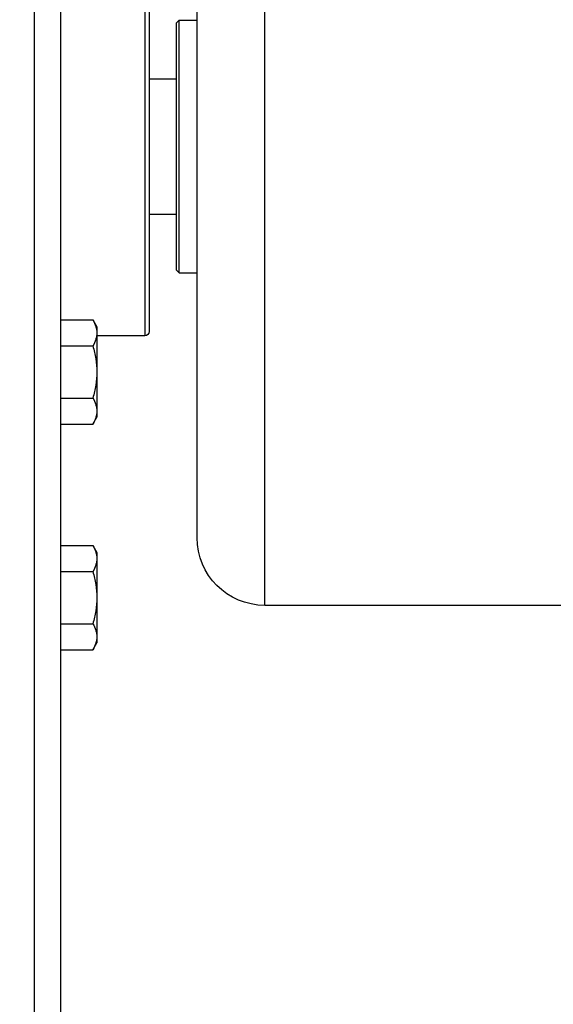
# Model space of a CAD drawing. Header units: millimetres. Extents: x 178516 to 426772, y -178579 to -115871.
# Tile 191 of 256: x 317223 to 317282, y -131840 to -131731. Entities that reach past the tile are written whole.
import ezdxf
from ezdxf import colors
from ezdxf.entities.mleader import LeaderData, LeaderLine
from ezdxf.math import Vec2, Vec3

# ---------------------------------------------------------------- set-up
doc = ezdxf.new("R2010")
doc.units = ezdxf.units.MM
doc.header["$MEASUREMENT"] = 0
doc.layers.get('0').update_dxf_attribs({"color": 252, "lineweight": 5})
for name, color, linetype in [('AHU03-3-42843OBJ', 7, 'Continuous'), ('AHU03-3-44720OBJ', 7, 'Continuous'), ('EC-MTR_250-0_7OBJ', 7, 'Continuous'), ('HEX_HEAD_SCR_M6X25OBJ', 7, 'Continuous'), ('PLAIN_WSH_6OBJ', 7, 'Continuous')]:
    doc.layers.add(name, color=color, linetype=linetype)
doc.layers.add('IS_centrale', color=7, linetype='Continuous', lineweight=13)
doc.layers.add('IS_opisy', color=7, linetype='Continuous', lineweight=35)
doc.styles.add('WE11', font='simplex.shx', dxfattribs={"width": 0.7})

# ---------------------------------------------------------------- blocks, each defined once
blk = doc.blocks.new('VVS030s_FLX1_250_0.38kW_2.00x2v2_t')
at = {"layer": 'AHU03-3-42843OBJ', "color": 7, "linetype": 'Continuous'}
for p, q in [((124.89, 154.11), (124.89, 376.11)), ((127.84, 154.11), (127.84, 376.11))]:
    blk.add_line(p, q, dxfattribs=at)
at = {"layer": 'AHU03-3-44720OBJ', "color": 7, "linetype": 'Continuous'}
for p, q in [((137.17, 286.11), (131.86, 286.11)), ((137.17, 244.11), (137.17, 286.11)), ((137.67, 244.61), (137.67, 285.61))]:
    blk.add_line(p, q, dxfattribs=at)
blk.add_arc((137.17, 285.61), 0.5, 0, 90, dxfattribs=at)
at = {"layer": 'EC-MTR_250-0_7OBJ', "color": 7, "linetype": 'Continuous'}
for p, q in [((208.97, 315.96), (150.47, 315.96)), ((150.47, 315.96), (150.47, 214.26)), ((142.97, 308.46), (142.97, 279.11)), ((140.67, 278.81), (140.97, 279.11)), ((140.67, 278.81), (140.67, 272.61)), ((140.97, 279.11), (142.97, 279.11)), ((140.97, 279.11), (140.97, 251.11)), ((142.97, 279.11), (142.97, 251.11)), ((137.67, 272.61), (140.67, 272.61)), ((140.67, 272.61), (140.67, 257.61)), ((137.67, 257.61), (140.67, 257.61)), ((140.67, 257.61), (140.67, 251.41)), ((140.67, 251.41), (140.97, 251.11)), ((140.97, 251.11), (142.97, 251.11)), ((142.97, 251.11), (142.97, 221.76))]:
    blk.add_line(p, q, dxfattribs=at)
blk.add_arc((150.47, 308.46), 7.5, 90, 180, dxfattribs=at)
at = {"layer": 'HEX_HEAD_SCR_M6X25OBJ', "color": 7, "linetype": 'Continuous'}
for p, q in [((127.86, 320.88), (131.41, 320.88)), ((131.41, 320.88), (131.86, 320.11)), ((131.86, 310.11), (131.86, 320.11)), ((127.86, 317.99), (131.41, 317.99)), ((127.86, 312.22), (131.41, 312.22)), ((131.41, 309.33), (131.86, 310.11)), ((127.86, 309.33), (131.41, 309.33)), ((127.86, 295.88), (131.41, 295.88)), ((131.41, 295.88), (131.86, 295.11)), ((131.86, 285.11), (131.86, 295.11)), ((127.86, 292.99), (131.41, 292.99)), ((127.86, 287.22), (131.41, 287.22)), ((131.41, 284.33), (131.86, 285.11)), ((127.86, 284.33), (131.41, 284.33))]:
    blk.add_line(p, q, dxfattribs=at)
for points, knots in [([(131.86, 319.44), (131.86, 319.56), (131.83, 319.81), (131.71, 320.3), (131.54, 320.65), (131.41, 320.88)], [0, 0, 0, 0, 0.240577, 0.485848, 1, 1, 1, 1]), ([(131.41, 317.99), (131.54, 318.22), (131.71, 318.57), (131.83, 319.07), (131.86, 319.31), (131.86, 319.44)], [0, 0, 0, 0, 0.514152, 0.759424, 1, 1, 1, 1]), ([(131.86, 315.11), (131.86, 315.59), (131.77, 316.57), (131.54, 317.52), (131.41, 317.99)], [0, 0, 0, 0, 0.499904, 1, 1, 1, 1]), ([(131.41, 312.22), (131.54, 312.69), (131.77, 313.64), (131.86, 314.62), (131.86, 315.11)], [0, 0, 0, 0, 0.500096, 1, 1, 1, 1]), ([(131.86, 310.78), (131.86, 310.9), (131.83, 311.15), (131.71, 311.64), (131.54, 311.99), (131.41, 312.22)], [0, 0, 0, 0, 0.240581, 0.485856, 1, 1, 1, 1]), ([(131.41, 309.33), (131.54, 309.56), (131.71, 309.91), (131.83, 310.41), (131.86, 310.65), (131.86, 310.78)], [0, 0, 0, 0, 0.514144, 0.759419, 1, 1, 1, 1]), ([(131.86, 294.44), (131.86, 294.56), (131.83, 294.81), (131.71, 295.3), (131.54, 295.65), (131.41, 295.88)], [0, 0, 0, 0, 0.240577, 0.485848, 1, 1, 1, 1]), ([(131.41, 292.99), (131.54, 293.22), (131.71, 293.57), (131.83, 294.07), (131.86, 294.31), (131.86, 294.44)], [0, 0, 0, 0, 0.514152, 0.759424, 1, 1, 1, 1]), ([(131.86, 290.11), (131.86, 290.59), (131.77, 291.57), (131.54, 292.52), (131.41, 292.99)], [0, 0, 0, 0, 0.499904, 1, 1, 1, 1]), ([(131.41, 287.22), (131.54, 287.69), (131.77, 288.64), (131.86, 289.62), (131.86, 290.11)], [0, 0, 0, 0, 0.500096, 1, 1, 1, 1]), ([(131.86, 285.78), (131.86, 285.9), (131.83, 286.15), (131.71, 286.64), (131.54, 286.99), (131.41, 287.22)], [0, 0, 0, 0, 0.240581, 0.485856, 1, 1, 1, 1]), ([(131.41, 284.33), (131.54, 284.56), (131.71, 284.91), (131.83, 285.41), (131.86, 285.65), (131.86, 285.78)], [0, 0, 0, 0, 0.514144, 0.759419, 1, 1, 1, 1])]:
    blk.add_open_spline(points, degree=3, knots=knots, dxfattribs=at)
at = {"layer": 'PLAIN_WSH_6OBJ', "color": 7, "linetype": 'Continuous'}
for p, q in [((127.86, 321.11), (127.84, 321.11)), ((127.86, 321.11), (127.86, 309.11)), ((127.86, 309.11), (127.84, 309.11)), ((127.86, 296.11), (127.84, 296.11)), ((127.86, 296.11), (127.86, 284.11)), ((127.86, 284.11), (127.84, 284.11))]:
    blk.add_line(p, q, dxfattribs=at)
blk = doc.blocks.new('A$C680519BF')
blk.add_blockref('VVS030s_FLX1_250_0.38kW_2.00x2v2_t', (-1100, 89.5))

msp = doc.modelspace()

# ---------------------------------------------------------------- block references
at = {"layer": 'IS_centrale', "xscale": -1, "rotation": 180}
msp.add_blockref('A$C680519BF', (318199.76, -131390.16), dxfattribs=at)

# ---------------------------------------------------------------- leaders
at = {"layer": 'IS_opisy', "ltscale": 5}
ml = msp.add_multileader_mtext('Standard', dxfattribs=at)
ml.set_content('{\\fArial|b0|i0|c238|p34;Zamontować tłumik akustyczny}', color=256, style='WE11')
ml.set_leader_properties(color=256)
ml.build(insert=Vec2(0, 0))
ml.multileader.update_dxf_attribs({"text_left_attachment_type": 2, "text_right_attachment_type": 2, "dogleg_length": 500, "arrow_head_size": 0})
ctx = ml.context
ctx.base_point, ctx.char_height, ctx.arrow_head_size, ctx.landing_gap_size, ctx.plane_origin = Vec3(316033.13, -128558.22), 168, 0, 84, Vec3(344042.87, -129085)
ctx.left_attachment, ctx.right_attachment = 2, 2
notes = []
notes.append((ctx, [(0, (1, 1, 0), (318949.25, -128558.22), (-1, 0), 479.47, [(0, [(318972.83, -131971.22)], 0, [])])]))
ctx.mtext.insert, ctx.mtext.width, ctx.mtext.defined_height, ctx.mtext.flow_direction = Vec3(316117.13, -128449.07), 3785.8517, 1430.61, 5
for ctx, leaders in notes:
    for number, flags, end, landing, length, lines in leaders:
        leader = LeaderData()
        leader.index, (leader.has_last_leader_line, leader.has_dogleg_vector, leader.attachment_direction) = number, flags
        leader.last_leader_point, leader.dogleg_vector, leader.dogleg_length = Vec3(end), Vec3(landing), length
        for number, points, colour, breaks in lines:
            line = LeaderLine()
            line.index, line.vertices, line.color, line.breaks = number, Vec3.list(points), colors.encode_raw_color(colour), breaks
            leader.lines.append(line)
        ctx.leaders.append(leader)

doc.saveas('drawing.dxf')
